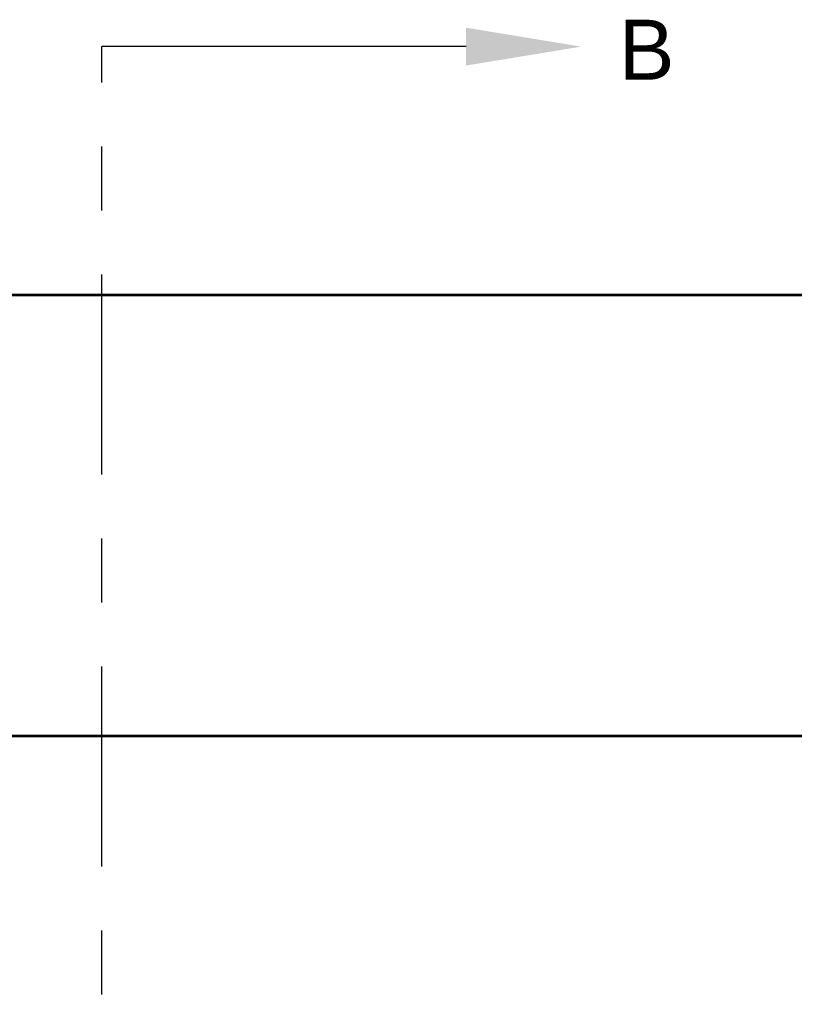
# Model space of a CAD drawing. Header units: inches. Extents: x 170 to 312, y 215 to 248.
# Tile 147 of 256: x 204.6 to 205.81, y 223.82 to 225.36. Entities that reach past the tile are written whole.
import ezdxf
from ezdxf import colors
from ezdxf.entities.mleader import LeaderData, LeaderLine
from ezdxf.math import Vec2, Vec3

# ---------------------------------------------------------------- set-up
doc = ezdxf.new("R2010")
doc.units = ezdxf.units.IN
doc.header["$LTSCALE"] = 0.25
doc.header["$MEASUREMENT"] = 0
doc.linetypes.add('CENTER', pattern=[2, 1.25, -0.25, 0.25, -0.25])
doc.layers.add('MOTOR RH', color=7, linetype='Continuous')
doc.layers.add('SECTION CUTS', color=6, linetype='CENTER')
doc.styles.add('ARIAL', font='arial.ttf', dxfattribs={"height": 0.09375})
doc.styles.get("Standard").update_dxf_attribs({"font": 'romans.shx'})

msp = doc.modelspace()

# ---------------------------------------------------------------- linework, layer by layer
at = {"layer": 'MOTOR RH'}
for p, q in [((206.26509, 224.92951), (200.49946, 224.92951)), ((200.49946, 224.92804), (206.26509, 224.92804)), ((206.26509, 224.24054), (200.49946, 224.24054)), ((200.49946, 224.23906), (206.26509, 224.23906))]:
    msp.add_line(p, q, dxfattribs=at)
at = {"layer": 'SECTION CUTS'}
msp.add_line((204.72698, 220.36096), (204.72698, 225.31682), dxfattribs=at)

# ---------------------------------------------------------------- texts
at = {"layer": 'SECTION CUTS', "style": 'ARIAL'}
msp.add_text('B', height=0.09375, dxfattribs=at).set_placement((205.535, 225.26513))

# ---------------------------------------------------------------- leaders
at = {"layer": 'SECTION CUTS'}
ml = msp.add_multileader_mtext('Standard', dxfattribs=at)
ml.set_content('', color=256)
ml.set_leader_properties()
ml.build(insert=Vec2(0, 0))
ml.multileader.update_dxf_attribs({"dogleg_length": 0, "arrow_head_size": 0.18})
ctx = ml.context
ctx.base_point, ctx.char_height, ctx.arrow_head_size, ctx.landing_gap_size, ctx.plane_origin, ctx.plane_x_axis, ctx.plane_y_axis = Vec3(204.72698, 225.31682), 0.18, 0.18, 0, Vec3(205.4765, 225.31682), Vec3(0, 1), Vec3(-1, 0)
notes = []
notes.append((ctx, [(0, (1, 1, 0), (204.72698, 225.31682), (1, 0), 0, [(0, [(205.4765, 225.31682)], 0, [])])]))
ctx.mtext.insert, ctx.mtext.text_direction, ctx.mtext.rotation, ctx.mtext.flow_direction = Vec3(204.63698, 225.31682), Vec3(0, 1), 1.5707963, 5
for ctx, leaders in notes:
    for number, flags, end, landing, length, lines in leaders:
        leader = LeaderData()
        leader.index, (leader.has_last_leader_line, leader.has_dogleg_vector, leader.attachment_direction) = number, flags
        leader.last_leader_point, leader.dogleg_vector, leader.dogleg_length = Vec3(end), Vec3(landing), length
        for number, points, colour, breaks in lines:
            line = LeaderLine()
            line.index, line.vertices, line.color, line.breaks = number, Vec3.list(points), colors.encode_raw_color(colour), breaks
            leader.lines.append(line)
        ctx.leaders.append(leader)

doc.saveas('drawing.dxf')
